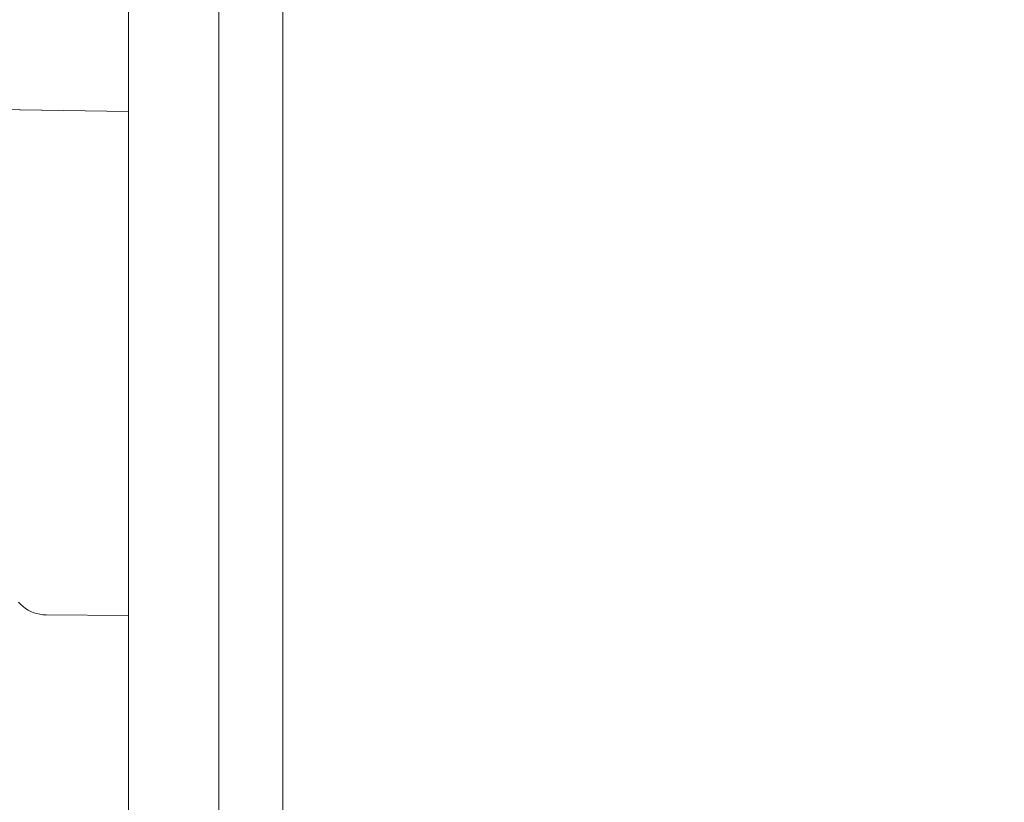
# Model space of a CAD drawing. Header units: millimetres. Extents: x -230 to 230, y -130 to 130.
# Tile 10 of 47: x -146 to -92, y -87 to -44. Entities that reach past the tile are written whole.
import ezdxf

# ---------------------------------------------------------------- set-up
doc = ezdxf.new("R2010")
doc.units = ezdxf.units.MM
doc.header["$LTSCALE"] = 25.4
doc.layers.add('Lighting-Moving Light', color=7, linetype='Continuous', lineweight=5, true_color=0x000000)

# ---------------------------------------------------------------- blocks, each defined once
blk = doc.blocks.new('Group-1')
at = {"layer": 'Lighting-Moving Light', "color": 7, "linetype": 'Continuous', "lineweight": 5, "transparency": 33554687}
for points, invisible_edges in [([(-773.662, 226.446, -25), (-773.662, 1.533, -25), (-761.075, -11.053, -25), (-761.075, 239.033, -25)], 14), ([(-503.576, 1.533, -25), (-503.576, 226.446, -25), (-761.075, 239.033, -25), (-761.075, -11.053, -25)], 14), ([(-770.152, 222.936, -116.924), (-519.672, 235.523, -116.924), (-519.672, -7.543, -116.924), (-757.565, -7.543, -116.924)], 11), ([(-773.662, 1.533, -25), (-773.662, 226.446, -25), (-778.619, 226.19, -29.957), (-778.619, 1.79, -29.957)], 10), ([(-778.619, 1.79, -108.457), (-778.619, 226.19, -108.457), (-770.152, 222.936, -116.924), (-770.152, 5.043, -116.924)], 10), ([(-778.619, 226.19, -108.457), (-778.619, 64.782, -85.881), (-778.619, 163.2, -85.881)], 11), ([(-778.619, 163.2, -55.995), (-778.619, 64.782, -55.995), (-778.619, 226.19, -29.957)], 11), ([(-778.619, 226.19, -108.457), (-778.619, 1.79, -108.457), (-778.619, 37.145, -85.881), (-778.619, 64.782, -85.881)], 10), ([(-778.619, 1.79, -29.957), (-778.619, 226.19, -29.957), (-778.619, 64.782, -55.995), (-778.619, 37.145, -55.995)], 10), ([(-770.152, 5.043, -116.924), (-770.152, 222.936, -116.924), (-757.565, -7.543, -116.924)], 10), ([(-778.619, 64.782, -85.881), (-778.619, 64.782, -55.995), (-778.619, 163.2, -55.995), (-778.619, 163.2, -85.881)], 10), ([(-784.525, 37.759, -85.881), (-784.642, 37.884, -85.881), (-786.938, 64.924, -85.881), (-778.619, 64.782, -85.881)], 10), ([(-778.619, 64.782, -55.995), (-786.938, 64.924, -55.995), (-784.642, 37.884, -55.995), (-784.525, 37.759, -55.995)], 10), ([(-784.262, 37.541, -85.881), (-784.398, 37.644, -85.881), (-784.525, 37.759, -85.881), (-778.619, 64.782, -85.881)], 12), ([(-778.619, 64.782, -55.995), (-784.525, 37.759, -55.995), (-784.398, 37.644, -55.995), (-784.262, 37.541, -55.995)], 9), ([(-783.966, 37.371, -85.881), (-784.118, 37.45, -85.881), (-784.262, 37.541, -85.881), (-778.619, 64.782, -85.881)], 12), ([(-778.619, 64.782, -55.995), (-784.262, 37.541, -55.995), (-784.118, 37.45, -55.995), (-783.966, 37.371, -55.995)], 9), ([(-783.645, 37.254, -85.881), (-783.808, 37.306, -85.881), (-783.966, 37.371, -85.881), (-778.619, 64.782, -85.881)], 12), ([(-778.619, 64.782, -55.995), (-783.966, 37.371, -55.995), (-783.808, 37.306, -55.995), (-783.645, 37.254, -55.995)], 9), ([(-783.479, 37.217, -85.881), (-783.645, 37.254, -85.881), (-778.619, 64.782, -85.881)], 10), ([(-783.645, 37.254, -55.995), (-783.479, 37.217, -55.995), (-783.31, 37.193, -55.995), (-778.619, 64.782, -55.995)], 12), ([(-778.619, 64.782, -85.881), (-783.139, 37.185, -85.881), (-783.31, 37.193, -85.881), (-783.479, 37.217, -85.881)], 9), ([(-783.31, 37.193, -55.995), (-783.139, 37.185, -55.995), (-778.619, 64.782, -55.995)], 10), ([(-778.619, 64.782, -85.881), (-778.619, 37.145, -85.881), (-783.139, 37.185, -85.881)], 8), ([(-783.139, 37.185, -55.995), (-778.619, 37.145, -55.995), (-778.619, 64.782, -55.995)], 8), ([(-784.642, 37.884, -55.995), (-784.642, 37.884, -85.881), (-784.525, 37.759, -85.881), (-784.525, 37.759, -55.995)], 4), ([(-784.525, 37.759, -55.995), (-784.525, 37.759, -85.881), (-784.398, 37.644, -85.881), (-784.398, 37.644, -55.995)], 5), ([(-784.398, 37.644, -55.995), (-784.398, 37.644, -85.881), (-784.262, 37.541, -85.881), (-784.262, 37.541, -55.995)], 5), ([(-784.262, 37.541, -55.995), (-784.262, 37.541, -85.881), (-784.118, 37.45, -85.881), (-784.118, 37.45, -55.995)], 5), ([(-784.118, 37.45, -55.995), (-784.118, 37.45, -85.881), (-783.966, 37.371, -85.881), (-783.966, 37.371, -55.995)], 5), ([(-783.966, 37.371, -55.995), (-783.966, 37.371, -85.881), (-783.808, 37.306, -85.881), (-783.808, 37.306, -55.995)], 5), ([(-783.808, 37.306, -55.995), (-783.808, 37.306, -85.881), (-783.645, 37.254, -85.881), (-783.645, 37.254, -55.995)], 5), ([(-783.645, 37.254, -55.995), (-783.645, 37.254, -85.881), (-783.479, 37.217, -85.881), (-783.479, 37.217, -55.995)], 5), ([(-783.479, 37.217, -55.995), (-783.479, 37.217, -85.881), (-783.31, 37.193, -85.881), (-783.31, 37.193, -55.995)], 5), ([(-783.31, 37.193, -55.995), (-783.31, 37.193, -85.881), (-783.139, 37.185, -85.881), (-783.139, 37.185, -55.995)], 1), ([(-778.619, 1.79, -108.457), (-778.619, 1.79, -29.957), (-778.619, 37.145, -55.995), (-778.619, 37.145, -85.881)], 10)]:
    blk.add_3dface(points, dxfattribs=dict(at, invisible_edges=invisible_edges))
for points in [[(-778.619, 64.782, -85.881), (-786.938, 64.924, -85.881), (-786.938, 64.924, -55.995), (-778.619, 64.782, -55.995)], [(-778.619, 37.145, -55.995), (-783.139, 37.185, -55.995), (-783.139, 37.185, -85.881), (-778.619, 37.145, -85.881)]]:
    blk.add_3dface(points, dxfattribs=at)
at = {"layer": 'Lighting-Moving Light', "color": 0, "flags": 1}
for tag in ['Yoke', '3D_Symbol_Name', 'Weight', 'Weight', 'Wattage', 'Candlepower', 'Body', 'Model_Name', 'Beam_Angle', 'Field_Angle', 'Remarks', 'Beam_Angle_2', 'Field_Angle_2', 'Num_Channels', 'Frame_Size', 'Device_Type', 'FixtureID', 'Frame_Size', 'Base', 'Lens', 'Inst_Type', 'Lamp']:
    blk.add_attdef(tag, (-554.515, 111.223), '', height=0.18, dxfattribs=at)

msp = doc.modelspace()

# ---------------------------------------------------------------- block references
at = {"layer": 'Lighting-Moving Light', "color": 7, "transparency": 33554687}
msp.add_blockref('Group-1', (638.619, -113.99), dxfattribs=at)

doc.saveas('drawing.dxf')
